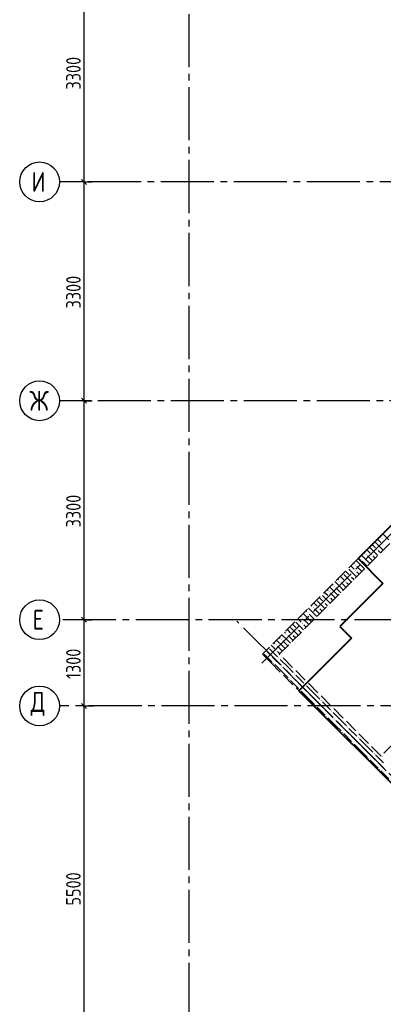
# Model space of a CAD drawing. Header units: millimetres. Extents: x 40580 to 1168286, y -220995 to 81020.
# Tile 181 of 194: x 517168 to 522654, y -118949 to -104107. Entities that reach past the tile are written whole.
import ezdxf

# ---------------------------------------------------------------- set-up
doc = ezdxf.new("R2010")
doc.units = ezdxf.units.MM
for name, pattern in [('______2', [270, 200, -70]), ('______5', [1100, 800, -100, 100, -100]), ('CENTER', [2, 1.25, -0.25, 0.25, -0.25])]:
    doc.linetypes.add(name, pattern=pattern)
for name, color, linetype, lineweight in [('Standard', 7, 'Continuous', 25), ('ЖБ Перекрытие верхний уровень', 7, 'Continuous', 35), ('ОСИ', 7, 'CENTER', 15), ('Основная', 7, 'Continuous', 40)]:
    doc.layers.add(name, color=color, linetype=linetype, lineweight=lineweight)
doc.layers.add('ЖБ Стена верхний уровень', color=7, linetype='______2', true_color=0x656565)
doc.styles.add('GOST 2.304-81', font='txt')
doc.styles.add('ISOCPEUR', font='isocpeur.ttf')

msp = doc.modelspace()

# ---------------------------------------------------------------- hatches: boundary and pattern name
at = {"layer": 'ЖБ Стена верхний уровень', "linetype": 'Continuous', "lineweight": -3, "transparency": 33554687}
for points in [[(522629.3, -111929), (522635.8, -111922.5), (522642.3, -111929), (522635.8, -111935.5)], [(522629.3, -112009), (522635.8, -112002.5), (522642.3, -112009), (522635.8, -112015.5)], [(522389.3, -112169), (522395.8, -112162.5), (522402.3, -112169), (522395.8, -112175.5)], [(522469.3, -112169), (522475.8, -112162.5), (522482.3, -112169), (522475.8, -112175.5)], [(522549.3, -112089), (522555.8, -112082.5), (522562.3, -112089), (522555.8, -112095.5)], [(522229.3, -112329), (522235.8, -112322.5), (522242.3, -112329), (522235.8, -112335.5)], [(522309.3, -112249), (522315.8, -112242.5), (522322.3, -112249), (522315.8, -112255.5)], [(522149.3, -112489), (522155.8, -112482.5), (522162.3, -112489), (522155.8, -112495.5)], [(522229.3, -112409), (522235.8, -112402.5), (522242.3, -112409), (522235.8, -112415.5)], [(521909.3, -112649), (521915.8, -112642.5), (521922.3, -112649), (521915.8, -112655.5)], [(521989.3, -112569), (521995.8, -112562.5), (522002.3, -112569), (521995.8, -112575.5)], [(522069.3, -112569), (522075.8, -112562.5), (522082.3, -112569), (522075.8, -112575.5)], [(521829.3, -112729), (521835.8, -112722.5), (521842.3, -112729), (521835.8, -112735.5)], [(521749.3, -112889), (521755.8, -112882.5), (521762.3, -112889), (521755.8, -112895.5)], [(521829.3, -112809), (521835.8, -112802.5), (521842.3, -112809), (521835.8, -112815.5)], [(521509.3, -113049), (521515.8, -113042.5), (521522.3, -113049), (521515.8, -113055.5)], [(521589.3, -112969), (521595.8, -112962.5), (521602.3, -112969), (521595.8, -112975.5)], [(521669.3, -112969), (521675.8, -112962.5), (521682.3, -112969), (521675.8, -112975.5)], [(521429.3, -113129), (521435.8, -113122.5), (521442.3, -113129), (521435.8, -113135.5)], [(521429.3, -113209), (521435.8, -113202.5), (521442.3, -113209), (521435.8, -113215.5)], [(521189.3, -113369), (521195.8, -113362.5), (521202.3, -113369), (521195.8, -113375.5)], [(521269.3, -113369), (521275.8, -113362.5), (521282.3, -113369), (521275.8, -113375.5)], [(521349.3, -113289), (521355.8, -113282.5), (521362.3, -113289), (521355.8, -113295.5)], [(521029.3, -113529), (521035.8, -113522.5), (521042.3, -113529), (521035.8, -113535.5)], [(521109.3, -113449), (521115.8, -113442.5), (521122.3, -113449), (521115.8, -113455.5)], [(520949.3, -113689), (520955.8, -113682.5), (520962.3, -113689), (520955.8, -113695.5)], [(521029.3, -113609), (521035.8, -113602.5), (521042.3, -113609), (521035.8, -113615.5)], [(520989.3, -113809), (520995.8, -113802.5), (521002.3, -113809), (520995.8, -113815.5)], [(521069.3, -113729), (521075.8, -113722.5), (521082.3, -113729), (521075.8, -113735.5)], [(521109.3, -113849), (521115.8, -113842.5), (521122.3, -113849), (521115.8, -113855.5)], [(521309.3, -113969), (521315.8, -113962.5), (521322.3, -113969), (521315.8, -113975.5)], [(521229.3, -114049), (521235.8, -114042.5), (521242.3, -114049), (521235.8, -114055.5)], [(521349.3, -114089), (521355.8, -114082.5), (521362.3, -114089), (521355.8, -114095.5)], [(521469.3, -114129), (521475.8, -114122.5), (521482.3, -114129), (521475.8, -114135.5)], [(521389.3, -114209), (521395.8, -114202.5), (521402.3, -114209), (521395.8, -114215.5)], [(521509.3, -114249), (521515.8, -114242.5), (521522.3, -114249), (521515.8, -114255.5)], [(521709.3, -114369), (521715.8, -114362.5), (521722.3, -114369), (521715.8, -114375.5)], [(521629.3, -114449), (521635.8, -114442.5), (521642.3, -114449), (521635.8, -114455.5)], [(521749.3, -114489), (521755.8, -114482.5), (521762.3, -114489), (521755.8, -114495.5)], [(521869.3, -114529), (521875.8, -114522.5), (521882.3, -114529), (521875.8, -114535.5)], [(521789.3, -114609), (521795.8, -114602.5), (521802.3, -114609), (521795.8, -114615.5)], [(521909.3, -114649), (521915.8, -114642.5), (521922.3, -114649), (521915.8, -114655.5)], [(522029.3, -114849), (522035.8, -114842.5), (522042.3, -114849), (522035.8, -114855.5)], [(522109.3, -114769), (522115.8, -114762.5), (522122.3, -114769), (522115.8, -114775.5)], [(522149.3, -114889), (522155.8, -114882.5), (522162.3, -114889), (522155.8, -114895.5)], [(522189.3, -115009), (522195.8, -115002.5), (522202.3, -115009), (522195.8, -115015.5)], [(522269.3, -114929), (522275.8, -114922.5), (522282.3, -114929), (522275.8, -114935.5)], [(522309.3, -115049), (522315.8, -115042.5), (522322.3, -115049), (522315.8, -115055.5)], [(522509.3, -115169), (522515.8, -115162.5), (522522.3, -115169), (522515.8, -115175.5)], [(522429.3, -115249), (522435.8, -115242.5), (522442.3, -115249), (522435.8, -115255.5)], [(522549.3, -115289), (522555.8, -115282.5), (522562.3, -115289), (522555.8, -115295.5)], [(522629.3, -115209), (522635.8, -115202.5), (522642.3, -115209), (522635.8, -115215.5)], [(522589.3, -115409), (522595.8, -115402.5), (522602.3, -115409), (522595.8, -115415.5)]]:
    msp.add_hatch(color=7, dxfattribs=at).paths.add_polyline_path(points, flags=16)

# ---------------------------------------------------------------- linework, layer by layer
at = {"layer": 'Standard', "color": 7, "linetype": 'Continuous', "lineweight": -3, "transparency": 33554687}
for p, q in [((518138.8, -106552.1), (518138.8, -103252.1)), ((518138.8, -109852.1), (518138.8, -106552.1)), ((518138.8, -113152.1), (518138.8, -109852.1)), ((518138.8, -114452.1), (518138.8, -113152.1))]:
    msp.add_line(p, q, dxfattribs=at)
at = {"layer": 'Standard', "color": 251, "linetype": 'Continuous', "lineweight": -3, "true_color": 0x656565, "transparency": 33554687}
for p, q in [((518138.8, -106552.1), (518013.8, -106552.1)), ((518138.8, -106552.1), (518263.8, -106552.1)), ((518138.8, -109852.1), (518013.8, -109852.1)), ((518138.8, -109852.1), (518263.8, -109852.1)), ((518138.8, -113152.1), (518013.8, -113152.1)), ((518138.8, -113152.1), (518263.8, -113152.1)), ((518138.8, -114452.1), (518013.8, -114452.1)), ((518138.8, -114452.1), (518263.8, -114452.1)), ((518138.8, -114452.1), (518288.8, -114452.1))]:
    msp.add_line(p, q, dxfattribs=at)
at = {"layer": 'Standard', "color": 7, "linetype": 'Continuous', "lineweight": 25, "transparency": 33554687}
for p, q in [((518176.3, -106589.6), (518101.3, -106514.6)), ((518176.3, -109889.6), (518101.3, -109814.6)), ((518176.3, -113189.6), (518101.3, -113114.6)), ((518176.3, -114489.6), (518101.3, -114414.6))]:
    msp.add_line(p, q, dxfattribs=at)
at = {"layer": 'Standard', "color": 251, "linetype": 'Continuous', "lineweight": -3, "true_color": 0x656565, "transparency": 33554687}
for points in [[(518138.8, -106552.1), (518121.8, -106552.1), (518121.8, -106552.1), (518121.8, -106552.1), (518121.8, -106552.1), (518121.8, -106552.1), (518121.8, -106552.1), (518121.8, -106552.1), (518121.8, -106552.1), (518121.8, -106552.1), (518121.8, -106552.1), (517868.3, -106552.1)], [(518138.8, -109852.1), (518121.8, -109852.1), (518121.8, -109852.1), (518121.8, -109852.1), (518121.8, -109852.1), (518121.8, -109852.1), (518121.8, -109852.1), (518121.8, -109852.1), (518121.8, -109852.1), (518121.8, -109852.1), (518121.8, -109852.1), (518121.8, -109852.1), (518121.8, -109852.1), (517868.3, -109852.1)], [(518138.8, -113152.1), (518121.8, -113152.1), (518121.8, -113152.1), (518121.8, -113152.1), (518121.8, -113152.1), (518121.8, -113152.1), (518121.8, -113152.1), (518121.8, -113152.1), (518121.8, -113152.1), (518121.8, -113152.1), (518121.8, -113152.1), (518121.8, -113152.1), (518121.8, -113152.1), (518121.8, -113152.1), (518121.8, -113152.1), (517868.3, -113152.1)]]:
    msp.add_lwpolyline(points, dxfattribs=at)
at = {"layer": 'Standard', "color": 7, "linetype": 'Continuous', "lineweight": -3, "transparency": 33554687}
msp.add_lwpolyline([(518138.8, -119952.1), (518138.8, -117523.5), (518138.8, -117523.5), (518138.8, -114452.1)], dxfattribs=at)
at = {"layer": 'ЖБ Перекрытие верхний уровень', "color": 7, "linetype": 'Continuous', "lineweight": -3, "transparency": 33554687}
msp.add_line((522272.5, -112229), (522399.8, -112356.3), dxfattribs=at)
at = {"layer": 'ЖБ Стена верхний уровень', "color": 251, "linetype": '______2', "lineweight": -3, "true_color": 0x656565, "transparency": 33554687}
for p, q in [((527045.5, -107456.1), (520830, -113671.5)), ((521084.6, -113671.5), (527172.8, -107583.4)), ((525857.6, -111967.4), (522619, -115206)), ((520830, -113671.5), (520957.3, -113798.8)), ((522619, -115206), (521084.6, -113671.5)), ((520957.3, -113798.8), (522491.7, -115333.2)), ((522491.7, -115333.2), (522619, -115460.5)), ((522619, -115460.5), (523821.1, -116662.6))]:
    msp.add_line(p, q, dxfattribs=at)
at = {"layer": 'ЖБ Стена верхний уровень', "color": 9, "linetype": 'Continuous', "lineweight": -3, "true_color": 0xc7c7c7, "transparency": 33554687}
for p, q in [((522604.2, -111897.4), (522615.8, -111909)), ((522735.8, -111949), (522644.2, -111857.4)), ((522484.2, -112017.4), (522535.8, -112069)), ((522535.8, -111989), (522651.5, -112104.7)), ((522575.8, -111949), (522564.2, -111937.4)), ((522615.8, -111989), (522575.8, -111949)), ((522415.8, -112269), (522324.2, -112177.4)), ((522364.2, -112137.4), (522375.8, -112149)), ((522415.8, -112109), (522404.2, -112097.4)), ((522455.8, -112149), (522415.8, -112109)), ((522415.8, -112189), (522491.5, -112264.7)), ((522455.8, -112069), (522571.5, -112184.7)), ((522495.8, -112189), (522531.5, -112224.7)), ((522575.8, -112109), (522611.5, -112144.7)), ((522175.8, -112349), (522164.2, -112337.4)), ((522215.8, -112389), (522175.8, -112349)), ((522204.2, -112297.4), (522215.8, -112309)), ((522335.8, -112349), (522244.2, -112257.4)), ((522255.8, -112349), (522331.5, -112424.7)), ((522284.2, -112217.4), (522295.8, -112229)), ((522335.8, -112269), (522411.5, -112344.7)), ((522335.8, -112349), (522371.5, -112384.7)), ((522415.8, -112269), (522451.5, -112304.7)), ((522015.8, -112509), (522004.2, -112497.4)), ((522055.8, -112469), (522171.5, -112584.7)), ((522084.2, -112417.4), (522135.8, -112469)), ((522135.8, -112389), (522251.5, -112504.7)), ((522255.8, -112429), (522291.5, -112464.7)), ((521884.2, -112617.4), (521895.8, -112629)), ((522015.8, -112669), (521924.2, -112577.4)), ((521964.2, -112537.4), (521975.8, -112549)), ((522055.8, -112549), (522015.8, -112509)), ((522015.8, -112589), (522091.5, -112664.7)), ((522095.8, -112589), (522131.5, -112624.7)), ((522175.8, -112509), (522211.5, -112544.7)), ((521735.8, -112789), (521851.5, -112904.7)), ((521775.8, -112749), (521764.2, -112737.4)), ((521815.8, -112789), (521775.8, -112749)), ((521804.2, -112697.4), (521815.8, -112709)), ((521935.8, -112749), (521844.2, -112657.4)), ((521855.8, -112749), (521931.5, -112824.7)), ((521935.8, -112669), (522011.5, -112744.7)), ((521935.8, -112749), (521971.5, -112784.7)), ((522015.8, -112669), (522051.5, -112704.7)), ((521564.2, -112937.4), (521575.8, -112949)), ((521615.8, -112909), (521604.2, -112897.4)), ((521655.8, -112949), (521615.8, -112909)), ((521655.8, -112869), (521771.5, -112984.7)), ((521684.2, -112817.4), (521735.8, -112869)), ((521775.8, -112909), (521811.5, -112944.7)), ((521855.8, -112829), (521891.5, -112864.7)), ((521535.8, -113149), (521444.2, -113057.4)), ((521484.2, -113017.4), (521495.8, -113029)), ((521615.8, -113069), (521524.2, -112977.4)), ((521535.8, -113069), (521611.5, -113144.7)), ((521615.8, -112989), (521691.5, -113064.7)), ((521615.8, -113069), (521651.5, -113104.7)), ((521695.8, -112989), (521731.5, -113024.7)), ((521284.2, -113217.4), (521335.8, -113269)), ((521335.8, -113189), (521451.5, -113304.7)), ((521375.8, -113149), (521364.2, -113137.4)), ((521415.8, -113189), (521375.8, -113149)), ((521404.2, -113097.4), (521415.8, -113109)), ((521455.8, -113149), (521531.5, -113224.7)), ((521455.8, -113229), (521491.5, -113264.7)), ((521535.8, -113149), (521571.5, -113184.7)), ((521215.8, -113469), (521124.2, -113377.4)), ((521164.2, -113337.4), (521175.8, -113349)), ((521215.8, -113309), (521204.2, -113297.4)), ((521255.8, -113349), (521215.8, -113309)), ((521215.8, -113389), (521291.5, -113464.7)), ((521255.8, -113269), (521371.5, -113384.7)), ((521295.8, -113389), (521331.5, -113424.7)), ((521375.8, -113309), (521411.5, -113344.7)), ((520975.8, -113549), (520964.2, -113537.4)), ((521004.2, -113497.4), (521015.8, -113509)), ((521135.8, -113549), (521044.2, -113457.4)), ((521084.2, -113417.4), (521095.8, -113429)), ((521135.8, -113469), (521211.5, -113544.7)), ((521215.8, -113469), (521251.5, -113504.7)), ((520855.8, -113669), (520971.5, -113784.7)), ((520884.2, -113617.4), (520935.8, -113669)), ((520935.8, -113589), (521051.5, -113704.7)), ((521015.8, -113589), (520975.8, -113549)), ((521055.8, -113549), (521131.5, -113624.7)), ((521055.8, -113629), (521091.5, -113664.7)), ((521135.8, -113549), (521171.5, -113584.7)), ((520971.5, -113784.7), (520975.8, -113789)), ((520975.8, -113709), (521011.5, -113744.7)), ((521011.5, -113744.7), (521095.8, -113829)), ((521135.8, -113949), (521015.8, -113829)), ((521051.5, -113704.7), (521055.8, -113709)), ((521215.8, -113869), (521095.8, -113749)), ((521135.8, -113869), (521215.8, -113949)), ((521135.8, -113949), (521215.8, -114029)), ((521215.8, -113869), (521295.8, -113949)), ((521215.8, -113949), (521335.8, -114069)), ((521255.8, -114069), (521375.8, -114189)), ((521335.8, -113989), (521455.8, -114109)), ((521375.8, -114109), (521495.8, -114229)), ((521535.8, -114349), (521415.8, -114229)), ((521615.8, -114269), (521495.8, -114149)), ((521535.8, -114269), (521615.8, -114349)), ((521615.8, -114269), (521695.8, -114349)), ((521535.8, -114349), (521615.8, -114429)), ((521615.8, -114349), (521735.8, -114469)), ((521735.8, -114389), (521855.8, -114509)), ((521655.8, -114469), (521775.8, -114589)), ((521775.8, -114509), (521895.8, -114629)), ((522015.8, -114669), (521895.8, -114549)), ((521935.8, -114749), (521815.8, -114629)), ((521935.8, -114669), (522015.8, -114749)), ((522015.8, -114669), (522095.8, -114749)), ((521935.8, -114749), (522015.8, -114829)), ((522015.8, -114749), (522135.8, -114869)), ((522055.8, -114869), (522175.8, -114989)), ((522135.8, -114789), (522255.8, -114909)), ((522175.8, -114909), (522295.8, -115029)), ((522415.8, -115069), (522295.8, -114949)), ((522335.8, -115149), (522215.8, -115029)), ((522335.8, -115069), (522415.8, -115149)), ((522335.8, -115149), (522415.8, -115229)), ((522415.8, -115069), (522495.8, -115149)), ((522415.8, -115149), (522535.8, -115269)), ((522455.8, -115269), (522575.8, -115389)), ((522535.8, -115189), (522655.8, -115309)), ((522575.8, -115309), (522695.8, -115429)), ((522735.8, -115549), (522615.8, -115429))]:
    msp.add_line(p, q, dxfattribs=at)
at = {"layer": 'ОСИ', "color": 8, "linetype": '______5', "lineweight": -3, "transparency": 33554687}
for p, q in [((519718.8, -88622.1), (519718.8, -121662.1)), ((520823, -113805.9), (529799, -104829.9)), ((526698.8, -106552.1), (517768.3, -106552.1)), ((525748.8, -109852.1), (517768.3, -109852.1)), ((532918.8, -113152.1), (517768.3, -113152.1)), ((527332.7, -120061), (520445.7, -113174)), ((520823, -113805.9), (520823, -113805.9)), ((520823, -113805.9), (520823, -113805.9)), ((531108.8, -114452.1), (517768.3, -114452.1)), ((531108.8, -114452.1), (517768.3, -114452.1))]:
    msp.add_line(p, q, dxfattribs=at)
at = {"layer": 'ОСИ', "color": 7, "linetype": 'Continuous', "lineweight": -3, "transparency": 33554687}
for centre in [(517468.3, -106552.1), (517468.3, -109852.1), (517468.3, -113152.1), (517468.3, -114452.1), (517468.3, -114452.1)]:
    msp.add_circle(centre, 300, dxfattribs=at)
at = {"layer": 'Основная', "transparency": 33554687}
for p, q in [((527010.2, -107491.4), (522272.5, -112229)), ((522272.5, -112229), (522647.3, -112603.8)), ((522647.3, -112603.8), (521996.8, -113254.3)), ((521996.8, -113254.3), (522173.6, -113431.1)), ((522173.6, -113431.1), (521381.6, -114223.1)), ((521381.6, -114223.1), (521381.6, -114223.1)), ((521381.6, -114223.1), (523948.4, -116789.9))]:
    msp.add_line(p, q, dxfattribs=at)

# ---------------------------------------------------------------- texts
at = {"layer": 'Standard', "color": 7, "linetype": 'Continuous', "lineweight": 25, "transparency": 33554687, "char_height": 220, "attachment_point": 7, "rotation": 90, "style": 'GOST 2.304-81'}
for s, insert, width in [('3300', (518088.8, -105160.2), 641.476), ('3300', (518088.8, -108460.2), 641.476), ('3300', (518088.8, -111760.2), 641.476), ('1300', (518088.8, -114044.5), 610.159), ('5500', (518088.8, -117460.2), 641.476)]:
    msp.add_mtext(s, dxfattribs=dict(at, insert=insert, width=width))
at = {"layer": 'ОСИ', "color": 7, "linetype": 'Continuous', "lineweight": 25, "transparency": 33554687, "char_height": 300, "attachment_point": 7, "style": 'ISOCPEUR'}
for s, insert, width in [('\\W0.80;И', (517348.3, -106702.1), 359.839), ('\\W0.83;Ж', (517318.3, -110002.1), 425), ('\\W0.78;Е', (517363.3, -113302.1), 326.853), ('\\W0.82;Д', (517333.3, -114602.1), 392.649)]:
    msp.add_mtext(s, dxfattribs=dict(at, insert=insert, width=width))

doc.saveas('drawing.dxf')
